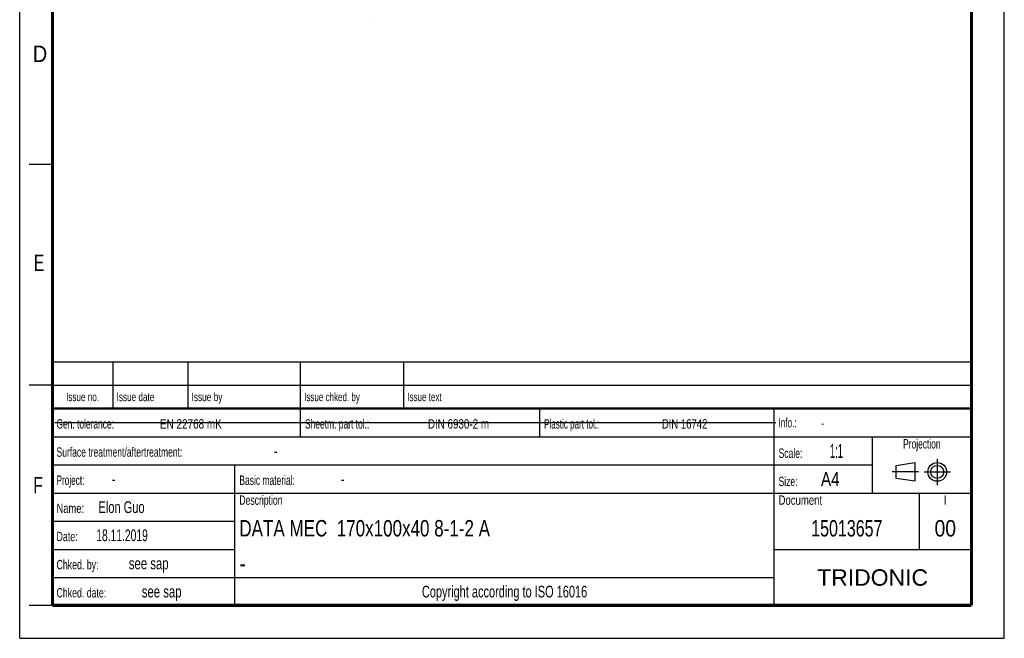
# Model space of a CAD drawing. Header units: millimetres. Extents: x 0 to 210, y 0 to 297.
# Tile 1 of 34: x 0 to 210, y 0 to 132. Entities that reach past the tile are written whole.
import ezdxf
from ezdxf.enums import TextEntityAlignment as Align

# ---------------------------------------------------------------- set-up
doc = ezdxf.new("R2010")
doc.units = ezdxf.units.MM
doc.header["$LTSCALE"] = 19.36
doc.linetypes.add('CENTER', pattern=[0.6, 0.375, -0.075, 0.075, -0.075])
doc.layers.get('0').update_dxf_attribs({"linetype": 'CONTINUOUS'})
doc.layers.add('DEFAULT_1', color=7, linetype='CENTER')
doc.layers.add('Z_NOTICE', color=7, linetype='CONTINUOUS')
doc.styles.get("Standard").update_dxf_attribs({"font": 'txt', "width": 0.7})
doc.styles.add('TEXTSTYLE_2', font='txt', dxfattribs={"width": 0.75})
doc.styles.add('TEXTSTYLE_4', font='arial.ttf')

# ---------------------------------------------------------------- blocks, each defined once
blk = doc.blocks.new('PROJEKTIONSMETHODE_BL0', base_point=(192.31, 35.47))
at = {"color": 2, "linetype": 'CONTINUOUS'}
for p, q in [((186.91, 36.87), (190.91, 37.47)), ((186.91, 34.07), (186.91, 36.87)), ((190.91, 37.47), (190.91, 33.47)), ((190.91, 33.47), (186.91, 34.07))]:
    blk.add_line(p, q, dxfattribs=at)
for radius in [2, 1.4]:
    blk.add_circle((195.71, 35.47), radius, dxfattribs=at)
at = {"layer": 'DEFAULT_1', "color": 2, "linetype": 'CENTER'}
for p, q in [((195.71, 38.27), (195.71, 32.67)), ((191.71, 35.47), (186.11, 35.47)), ((192.91, 35.47), (198.5, 35.47))]:
    blk.add_line(p, q, dxfattribs=at)

msp = doc.modelspace()

# ---------------------------------------------------------------- linework, layer by layer
at = {"color": 2, "linetype": 'CONTINUOUS'}
for p, q in [((0, 0), (0, 297)), ((210, 0), (210, 297)), ((7, 101), (2, 101)), ((6.91362, 48.96015), (6.91362, 58.96015)), ((6.91362, 58.96015), (202.91362, 58.96015)), ((19.91362, 48.96015), (19.91362, 58.96015)), ((35.91362, 48.96015), (35.91362, 58.96015)), ((59.91362, 48.96015), (59.91362, 58.96015)), ((81.91362, 48.96015), (81.91362, 58.96015)), ((202.91362, 48.96015), (202.91362, 58.96015)), ((7, 54), (2, 54)), ((6.91362, 53.96015), (202.91362, 53.96015)), ((6.91355, 6.96013), (6.91355, 48.96013)), ((6.91355, 48.96013), (202.91355, 48.96013)), ((6.91362, 48.96015), (202.91362, 48.96015)), ((59.91355, 42.96013), (59.91355, 48.96013)), ((110.91355, 42.96013), (110.91355, 48.96013)), ((160.91355, 6.96013), (160.91355, 48.96013)), ((202.91355, 6.96013), (202.91355, 48.96013)), ((6.91355, 42.96013), (202.91355, 42.96013)), ((181.91355, 30.96013), (181.91355, 42.96013)), ((6.91355, 36.96013), (181.91355, 36.96013)), ((45.91355, 6.96013), (45.91355, 36.96013)), ((6.91355, 30.96013), (202.91355, 30.96013)), ((191.91355, 18.96013), (191.91355, 30.96013)), ((6.91355, 24.96013), (45.91355, 24.96013)), ((6.91355, 18.96013), (45.91355, 18.96013)), ((160.91355, 18.96013), (202.91355, 18.96013)), ((6.91355, 12.96013), (160.91355, 12.96013)), ((7, 7), (2, 7)), ((6.91355, 6.96013), (202.91355, 6.96013)), ((0, 0), (210, 0))]:
    msp.add_line(p, q, dxfattribs=at)
at = {"color": 7, "linetype": 'CONTINUOUS'}
msp.add_line((7.46812, 46.04239), (161.26812, 46.04239), dxfattribs=at)
for points, const_width in [([(7, 7), (7, 290)], 0.7), ([(203, 7), (203, 290)], 0.7), ([(7, 49), (203, 49)], 0.5), ([(7, 7), (203, 7)], 0.7)]:
    msp.add_lwpolyline(points, dxfattribs=dict(at, const_width=const_width))
at = {"color": 40, "linetype": 'CONTINUOUS'}
msp.add_lwpolyline([(74.95481, 131.04494), (74.95373, 131.04628), (74.95268, 131.04764), (74.95167, 131.04903), (74.95069, 131.05044), (74.94974, 131.05187), (74.94882, 131.05333), (74.94794, 131.0548), (74.94709, 131.0563), (74.94627, 131.05781), (74.94549, 131.05934), (74.94475, 131.06089), (74.94404, 131.06246), (74.94337, 131.06404), (74.94273, 131.06564), (74.94213, 131.06725), (74.94157, 131.06888), (74.94104, 131.07051), (74.94056, 131.07216), (74.94011, 131.07382), (74.9397, 131.07549), (74.93933, 131.07717), (74.93899, 131.07885), (74.9387, 131.08055), (74.93844, 131.08225), (74.93822, 131.08395), (74.93805, 131.08566), (74.93791, 131.08737), (74.93781, 131.08909), (74.93775, 131.09081), (74.93773, 131.09253)], dxfattribs=at)
msp.add_arc((75.01356, 131.09279), 0.07577, 180.1665366, 219.161528, dxfattribs=at)

# ---------------------------------------------------------------- block references
at = {"color": 2, "linetype": 'CONTINUOUS'}
msp.add_blockref('PROJEKTIONSMETHODE_BL0', (192.30508, 35.46975), dxfattribs=at)

# ---------------------------------------------------------------- texts
at = {"color": 5, "linetype": 'CONTINUOUS', "style": 'TEXTSTYLE_2'}
for s, width, p in [('D', 0.904762, (2.80729, 122.85717)), ('E', 0.714286, (3.00245, 78.30247)), ('F', 0.714286, (2.92219, 30.89704))]:
    msp.add_text(s, height=3.5, dxfattribs=dict(at, width=width)).set_placement(p)
at = {"layer": 'Z_NOTICE', "color": 5, "linetype": 'CONTINUOUS', "style": 'TEXTSTYLE_2'}
for s, height, width, p in [('Issue date ', 1.8, 0.725108, (20.66362, 50.56015)), ('Issue by ', 1.8, 0.732804, (36.66362, 50.56015)), ('Issue chked. by', 1.8, 0.711111, (60.66362, 50.56015)), ('Issue text ', 1.8, 0.712121, (82.66362, 50.56015)), ('Gen. tolerance:', 2, 0.669841, (7.85105, 44.71013)), ('EN 22768 mK', 2, 0.792208, (29.91057, 44.71013)), ('Sheetm. part tol.:', 2, 0.67328, (60.85105, 44.71013)), ('DIN 6930-2 m', 2, 0.78373, (87.05343, 44.71013)), ('Plastic part tol.:', 2, 0.642857, (111.85105, 44.71013)), ('DIN 16742', 2, 0.759259, (136.95819, 44.71013)), ('Info.: ', 2, 0.64966, (161.85105, 44.96013)), ('Surface treatment/aftertreatment: ', 2, 0.681373, (7.85105, 38.71013)), ('Scale:  ', 2, 0.684524, (161.85105, 38.46013)), ('1:1', 3, 0.5, (172.80343, 38.46013)), ('-', 2.5, 0.714286, (54.18438, 38.71013)), ('Project: ', 2, 0.656085, (7.85105, 32.71013)), ('-', 2.5, 0.714286, (19.66057, 32.71013)), ('Basic material: ', 2, 0.675595, (46.85105, 32.71013)), ('-', 2.5, 0.714286, (68.47009, 32.71013)), ('Size: ', 2, 0.678571, (161.85105, 32.46013)), (' A4', 3, 0.809524, (169.9939, 32.46013)), ('Elon Guo', 2.5, 0.705357, (16.80343, 26.71013)), ('Description', 2, 0.688312, (46.85105, 28.46013)), ('Document', 2, 0.761905, (161.85105, 28.46013)), ('Name: ', 2, 0.746032, (7.85105, 26.71013)), ('18.11.2019', 2.5, 0.657143, (16.32724, 20.71013)), ('Date: ', 2, 0.706349, (7.85105, 20.71013)), ('Chked. by: ', 2, 0.701299, (7.85105, 14.71013)), ('see sap', 2.5, 0.72449, (23.27962, 14.71013)), ('Chked. date: ', 2, 0.699634, (7.85105, 8.71013)), ('see sap', 2.5, 0.72449, (26.04152, 8.71013))]:
    msp.add_text(s, height=height, dxfattribs=dict(at, width=width)).set_placement(p)
for s, height, width, p in [('Issue no.', 1.8, 0.719577, (13.41362, 50.56015)), ('Projection', 2, 0.671429, (192.41355, 40.46013)), ('I', 2, 0.833333, (197.41355, 28.46013)), ('Copyright according to ISO 16016', 2.5, 0.700149, (103.41355, 8.71013))]:
    msp.add_text(s, height=height, dxfattribs=dict(at, width=width)).set_placement(p, align=Align.CENTER)
at = {"layer": 'Z_NOTICE', "color": 5, "linetype": 'CONTINUOUS', "width": 0.714286}
msp.add_text('-', height=1.8, dxfattribs=at).set_placement((170.94628, 44.96013))
at = {"layer": 'Z_NOTICE', "color": 7, "linetype": 'CONTINUOUS', "style": 'TEXTSTYLE_2'}
for s, width, p in [('DATA MEC  170x100x40 8-1-2 A', 0.77551, (46.85105, 21.71013)), ('-', 0.904762, (46.85105, 14.21013))]:
    msp.add_text(s, height=3.5, dxfattribs=dict(at, width=width)).set_placement(p)
for s, width, p in [('15013657', 0.729167, (176.41355, 21.71013)), ('00', 0.880952, (197.41355, 21.71013))]:
    msp.add_text(s, height=3.5, dxfattribs=dict(at, width=width)).set_placement(p, align=Align.CENTER)
at = {"layer": 'Z_NOTICE', "color": 5, "linetype": 'CONTINUOUS', "style": 'TEXTSTYLE_4'}
msp.add_text('TRIDONIC', height=3.5, dxfattribs=at).set_placement((181.91355, 11.21013), align=Align.CENTER)

doc.saveas('drawing.dxf')
